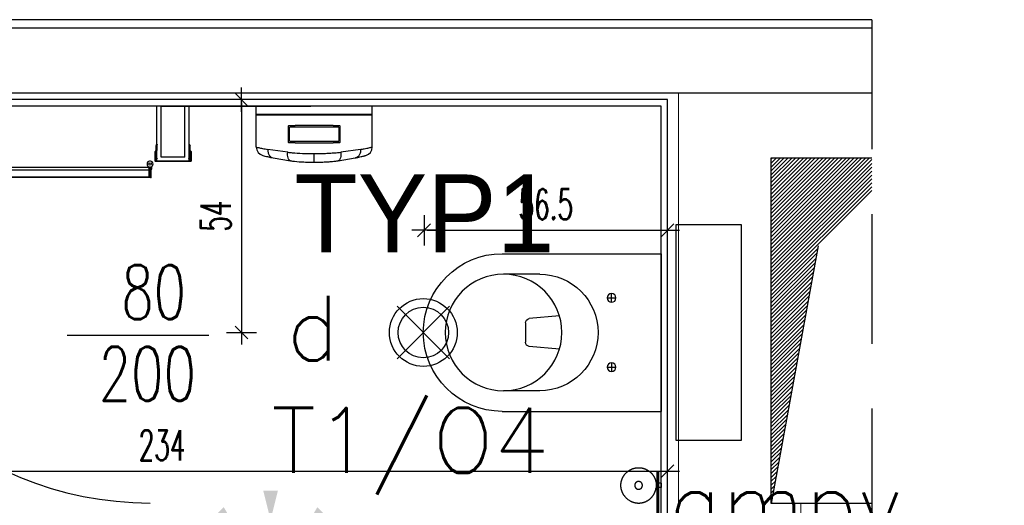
# Model space of a CAD drawing. Header units: centimetres. Extents: x -15121 to 30567, y -60641 to 0.
# Tile 224 of 256: x 10919 to 11147, y -25364 to -25251. Entities that reach past the tile are written whole.
import ezdxf
from ezdxf.enums import TextEntityAlignment as Align

# ---------------------------------------------------------------- set-up
doc = ezdxf.new("R2010")
doc.units = ezdxf.units.CM
doc.header["$LTSCALE"] = 60
doc.linetypes.add('( Dashed )', pattern=[0.75, 0.5, -0.25])
doc.linetypes.add('KRESKOWA', pattern=[0.4, 0.24, -0.16])
for name, color, linetype in [('A-----SZ', 8, 'Continuous'), ('AIKA gniazdka łazienka', 7, 'Continuous'), ('AIKA lampy i wyłaczniki2', 150, 'Continuous'), ('AIKA lampy sanitariaty', 3, 'Continuous'), ('AIKA podłoga wc cała', 2, 'Continuous'), ('AIKA sanitariaty', 7, 'Continuous'), ('AIKA TYNK', 5, 'Continuous'), ('AIKA widoki wymiarowanie', 7, 'Continuous'), ('AIKA widokowe', 7, 'Continuous'), ('AIKA ŚCIANA', 8, 'Continuous'), ('E_Gniazda wtyczkowe - Moc', 6, 'Continuous'), ('E_Gniazda wtyczkowe - Numer obwodu', 1, 'Continuous'), ('E_Gniazda wtyczkowe - Opis', 3, 'Continuous'), ('E_Gniazda wtyczkowe - Symbol', 3, 'Continuous'), ('E_Oświetlenie - czujki ruchu', 3, 'Continuous'), ('E_Oświetlenie - Numer obwodu', 1, 'Continuous'), ('E_Oświetlenie - Opis', 4, 'Continuous')]:
    doc.layers.add(name, color=color, linetype=linetype)
doc.layers.add('opisy', color=1, linetype='Continuous', lineweight=15)
doc.styles.add('RomanS', font='romans.shx')
doc.styles.add('SIMPLEX', font='simplex', dxfattribs={"width": 0.85})
doc.styles.add('TableTextStyle', font='txt')
doc.styles.add('wymiar', font='txt.shx', dxfattribs={"width": 0.6})
doc.dimstyles.new('Dwudziestka', dxfattribs={"dimtxt": 7, "dimasz": 0.7, "dimexe": 5, "dimexo": 0, "dimgap": 2.5, "dimtad": 1, "dimtoh": 1, "dimdec": 3, "dimrnd": 0.5, "dimdsep": 46, "dimtxsty": 'wymiar', "dimblk": 'znacznik', "dimcen": 0, "dimdle": 5, "dimse1": 1, "dimse2": 1, "dimclrd": 256, "dimclre": 256, "dimclrt": 256, "dimadec": 0, "dimazin": 0, "dimtfac": 0.4, "dimtdec": 3, "dimtix": 1, "dimtofl": 0, "dimtmove": 2, "dimatfit": 3, "dimldrblk": 'znacznik', "dimfxl": 1, "dimtolj": 1, "dimarcsym": 0})

# ---------------------------------------------------------------- blocks, each defined once
blk = doc.blocks.new('toaleta top')
at = {"layer": 'AIKA sanitariaty'}
for p, q in [((-18.25, 39.75), (-18.25, 3)), ((-13.5, 31.08), (-13.5, 39.45)), ((13.5, 31.08), (13.5, 39.45)), ((18.25, 39.75), (18.25, 3)), ((-2.22, 34.39), (2.22, 34.39)), ((-3.85, 26.52), (-3.22, 33.48)), ((3.85, 26.52), (3.22, 33.48)), ((-7, 14.44), (-9, 14.44)), ((-8, 15.44), (-8, 13.44)), ((7, 14.44), (9, 14.44)), ((8, 15.44), (8, 13.44)), ((-18.25, 3), (18.25, 3)), ((25, -0.5), (-25, -0.5)), ((-25, -0.5), (-25, -15.5)), ((25, -15.5), (25, -0.5)), ((-25, -15.5), (25, -15.5))]:
    blk.add_line(p, q, dxfattribs=at)
for centre, radius in [((0, 39.45), 13.5), ((-8, 14.44), 1), ((8, 14.44), 1)]:
    blk.add_circle(centre, radius, dxfattribs=at)
for centre, radius, start, end in [((0, 39.75), 18.25, 0, 180), ((-2.22, 33.39), 1, 90, 174.822), ((2.22, 33.39), 1, 5.178, 90), ((0, 31.08), 13.5, 180, 0)]:
    blk.add_arc(centre, radius, start, end, dxfattribs=at)
blk = doc.blocks.new('sl parawan')
at = {"color": 2}
for p, q in [((-23.52, 212.67), (-72.94, 212.67)), ((-58.1, 212.67), (-23.52, 212.67))]:
    blk.add_line(p, q, dxfattribs=at)
at = {"layer": 'AIKA widokowe'}
for p, q in [((-59.15, 200.02), (-59.15, 212.67)), ((-58.15, 200.89), (-58.15, 212.67)), ((-52.65, 200.89), (-52.65, 212.67)), ((-51.65, 200.02), (-51.65, 212.67)), ((-59.31, 203.48), (-59.23, 203.84)), ((-59.28, 203.38), (-59.3, 203.44)), ((-59.27, 202.45), (-59.27, 203.35)), ((-59.27, 202.45), (-59.27, 203.35)), ((-59.1, 203.82), (-59.18, 203.47)), ((-59.18, 203.47), (-59.16, 203.43)), ((-59.14, 203.35), (-59.14, 202.45)), ((-59.14, 203.35), (-59.14, 202.45)), ((-51.61, 203.47), (-51.69, 203.82)), ((-51.65, 202.45), (-51.65, 203.35)), ((-51.63, 203.43), (-51.61, 203.47)), ((-51.56, 203.84), (-51.48, 203.48)), ((-51.52, 203.35), (-51.52, 202.45)), ((-51.49, 203.44), (-51.51, 203.38)), ((-59.55, 199.96), (-59.55, 202.17)), ((-59.55, 199.96), (-59.55, 202.17)), ((-59.42, 202.17), (-59.42, 200.61)), ((-59.42, 202.17), (-59.42, 200.61)), ((-59.42, 200.61), (-59.05, 200.61)), ((-59.42, 200.61), (-59.05, 200.61)), ((-59.05, 200.54), (-59.42, 200.54)), ((-59.42, 200.54), (-59.42, 200.02)), ((-59.05, 200.54), (-59.42, 200.54)), ((-59.42, 200.54), (-59.42, 200.02)), ((-59.05, 200.61), (-59.05, 200.54)), ((-59.05, 200.61), (-59.05, 200.54)), ((-52.65, 200.89), (-58.15, 200.89)), ((-51.74, 200.54), (-51.74, 200.61)), ((-51.74, 200.61), (-51.37, 200.61)), ((-51.37, 200.54), (-51.74, 200.54)), ((-51.37, 200.61), (-51.37, 202.17)), ((-51.37, 200.02), (-51.37, 200.54)), ((-51.24, 202.17), (-51.24, 199.96)), ((-60.99, 198.45), (-139.06, 198.45)), ((-61.12, 198.72), (-61.12, 198.45)), ((-61.12, 198.45), (-60.92, 198.45)), ((-60.92, 198.62), (-60.92, 196.24)), ((-60.92, 198.45), (-60.92, 196.34)), ((-60.92, 196.41), (-60.92, 198.39)), ((-60.52, 196.34), (-60.52, 198.62)), ((-60.32, 198.12), (-60.32, 198.72)), ((-57.51, 199.89), (-59.48, 199.89)), ((-51.3, 199.89), (-59.48, 199.89)), ((-59.42, 200.02), (-57.58, 200.02)), ((-59.42, 200.02), (-51.37, 200.02)), ((-139.62, 197.97), (-60.52, 197.97)), ((-139.62, 197.97), (-60.52, 197.97)), ((-60.52, 196.17), (-139.62, 196.17)), ((-60.52, 196.17), (-139.62, 196.17)), ((-139.06, 196.34), (-60.99, 196.34)), ((-60.92, 196.34), (-60.52, 196.34)), ((-60.92, 196.24), (-60.52, 196.24)), ((-60.52, 196.24), (-60.52, 198.12)), ((-60.52, 198.12), (-60.32, 198.12)), ((-60.52, 197.97), (-60.52, 196.17))]:
    blk.add_line(p, q, dxfattribs=at)
blk.add_circle((-60.72, 199.29), 0.3, dxfattribs=at)
for centre, radius, start, end in [((-59.25, 203.46), 0.055, 167.6511, 205.0576), ((-59.33, 203.35), 0.055, 0, 25.0576), ((-59.16, 203.83), 0.0649, 347.6776, 167.6511), ((-59.33, 203.35), 0.185, 0, 25.0576), ((-51.63, 203.83), 0.0649, 12.3489, 192.3224), ((-51.46, 203.35), 0.185, 154.9424, 180), ((-51.46, 203.35), 0.055, 154.9424, 180), ((-51.53, 203.46), 0.055, 334.9424, 12.3489), ((-59.41, 202.17), 0.14, 90, 180), ((-59.41, 202.17), 0.14, 90, 180), ((-59.41, 202.17), 0.01, 90, 180), ((-59.41, 202.17), 0.01, 90, 180), ((-59.41, 202.45), 0.14, 270, 0), ((-59.41, 202.45), 0.27, 270, 360), ((-59.41, 202.45), 0.14, 270, 0), ((-59.41, 202.45), 0.27, 270, 0), ((-51.38, 202.45), 0.27, 180, 270), ((-51.38, 202.45), 0.14, 180, 270), ((-51.38, 202.17), 0.14, 0, 90), ((-51.38, 202.17), 0.01, 0, 90), ((-60.72, 199.29), 0.7, 304.8499, 253.3985), ((-60.72, 199.29), 0.7, 286.6015, 235.1501), ((-60.99, 198.39), 0.065, 0, 90), ((-59.48, 199.96), 0.065, 180, 270), ((-59.48, 199.96), 0.065, 180, 270), ((-51.3, 199.96), 0.065, 270, 0), ((-60.64, 199.87), 79.05, 182.2555, 269.9371), ((-60.99, 196.41), 0.065, 270, 0)]:
    blk.add_arc(centre, radius, start, end, dxfattribs=at)
blk.add_point((-60.52, 196.17), dxfattribs=at)
blk = doc.blocks.new('E_Przyłącze 1-fazowe')
at = {"layer": 'E_Gniazda wtyczkowe - Symbol', "linetype": 'Continuous'}
for p, q in [((7.06, 16.12), (25.56, 34.62)), ((11.54, 32.18), (23.11, 20.61))]:
    blk.add_line(p, q, dxfattribs=at)
blk.add_circle((0.38, 9.44), 9.45, dxfattribs=at)
at = {"layer": 'E_Gniazda wtyczkowe - Moc', "style": 'SIMPLEX'}
blk.add_attdef('moc', (20.39, 6.41), '', height=15, dxfattribs=at)
at = {"layer": 'E_Gniazda wtyczkowe - Numer obwodu', "style": 'SIMPLEX'}
blk.add_attdef('obwód', text='', height=15, dxfattribs=at).set_placement((3.92, 29.23), align=Align.RIGHT)
at = {"layer": 'E_Gniazda wtyczkowe - Opis', "style": 'SIMPLEX'}
blk.add_attdef('h. montażu', text='', height=15, dxfattribs=at).set_placement((2.21, 48.31), align=Align.CENTER)
blk = doc.blocks.new('opis lamp')
at = {"layer": 'E_Oświetlenie - Numer obwodu', "style": 'SIMPLEX'}
blk.add_attdef('OBWÓD', text='', height=15, dxfattribs=at).set_placement((-9.46, -1.18), align=Align.CENTER)
at = {"layer": 'E_Oświetlenie - Opis', "style": 'SIMPLEX'}
blk.add_attdef('OPIS1', (55.72, 42.77), '', height=15, dxfattribs=at)
blk = doc.blocks.new('Czujka ruchu 360')
at = {"layer": 'E_Oświetlenie - czujki ruchu'}
blk.add_circle((0, 0), 11.31, dxfattribs=at)
for points in [[(0, 13.68), (-2.25, 22.68), (2.25, 22.68), (-2.25, 22.68)], [(-9.67, 9.67), (-17.63, 14.45), (-14.45, 17.63), (-17.63, 14.45)], [(9.67, 9.67), (17.63, 14.45), (14.45, 17.63), (17.63, 14.45)], [(-13.68, 0), (-22.68, -2.25), (-22.68, 2.25), (-22.68, -2.25)], [(13.68, 0), (22.68, -2.25), (22.68, 2.25), (22.68, -2.25)], [(-9.67, -9.67), (-14.45, -17.63), (-17.63, -14.45), (-14.45, -17.63)], [(9.67, -9.67), (14.45, -17.63), (17.63, -14.45), (14.45, -17.63)], [(0, -13.68), (-2.25, -22.68), (2.25, -22.68), (-2.25, -22.68)]]:
    blk.add_solid(points, dxfattribs=at)
at = {"layer": 'E_Oświetlenie - Numer obwodu', "style": 'SIMPLEX'}
blk.add_attdef('OBWÓD', text='', height=15, dxfattribs=at).set_placement((0, -42.53), align=Align.CENTER)
at = {"layer": 'E_Oświetlenie - Opis', "style": 'SIMPLEX'}
for tag, p in [('SYMBOL', (-34.22, 26.89)), ('OPIS1', (26.83, -1.12))]:
    blk.add_attdef(tag, p, '', height=15, dxfattribs=at)
blk = doc.blocks.new('sl szczotka rzut')
at = {"layer": 'AIKA sanitariaty', "transparency": 33554610}
for p, q in [((22238.01, -28535.25), (22238.01, -28534.12)), ((22239.01, -28535.25), (22238.01, -28535.25)), ((22239.01, -28535.25), (22239.01, -28534.12))]:
    blk.add_line(p, q, dxfattribs=at)
for points in [[(22235.26, -28527.56), (22235.39, -28527.42), (22235.5, -28527.29), (22235.6, -28527.19), (22235.69, -28527.1), (22235.78, -28527.02), (22235.85, -28526.95), (22235.92, -28526.89), (22235.99, -28526.84), (22236.06, -28526.79), (22236.12, -28526.74), (22236.18, -28526.7), (22236.24, -28526.66), (22236.3, -28526.62), (22236.35, -28526.58), (22236.41, -28526.55), (22236.47, -28526.51), (22236.53, -28526.48), (22236.59, -28526.45), (22236.65, -28526.42), (22236.71, -28526.39), (22236.77, -28526.36), (22236.83, -28526.33), (22236.89, -28526.3), (22236.95, -28526.28), (22237.01, -28526.25), (22237.07, -28526.23), (22237.14, -28526.2), (22237.2, -28526.18), (22237.26, -28526.16), (22237.33, -28526.14), (22237.39, -28526.12), (22237.46, -28526.1), (22237.52, -28526.09), (22237.59, -28526.07), (22237.65, -28526.06), (22237.72, -28526.04), (22237.78, -28526.03), (22237.85, -28526.02), (22237.91, -28526.01), (22237.98, -28526), (22238.05, -28525.99), (22238.11, -28525.98), (22238.18, -28525.98), (22238.25, -28525.97), (22238.31, -28525.97), (22238.38, -28525.97), (22238.45, -28525.97), (22238.51, -28525.97), (22238.58, -28525.97), (22238.65, -28525.97), (22238.71, -28525.97), (22238.78, -28525.97), (22238.85, -28525.98), (22238.91, -28525.98), (22238.98, -28525.99), (22239.05, -28526), (22239.11, -28526.01), (22239.18, -28526.02), (22239.25, -28526.03), (22239.31, -28526.04), (22239.38, -28526.06), (22239.44, -28526.07), (22239.51, -28526.09), (22239.57, -28526.1), (22239.64, -28526.12), (22239.7, -28526.14), (22239.76, -28526.16), (22239.83, -28526.18), (22239.89, -28526.2), (22239.95, -28526.23), (22240.02, -28526.25), (22240.08, -28526.28), (22240.14, -28526.3), (22240.2, -28526.33), (22240.26, -28526.36), (22240.32, -28526.39), (22240.38, -28526.42), (22240.44, -28526.45), (22240.5, -28526.48), (22240.56, -28526.51), (22240.62, -28526.55), (22240.67, -28526.58), (22240.73, -28526.62), (22240.79, -28526.65), (22240.84, -28526.69), (22240.9, -28526.73), (22240.95, -28526.77), (22241, -28526.81), (22241.06, -28526.85), (22241.11, -28526.89), (22241.16, -28526.94), (22241.21, -28526.98), (22241.26, -28527.02), (22241.31, -28527.07), (22241.36, -28527.12), (22241.41, -28527.16), (22241.45, -28527.21), (22241.5, -28527.26), (22241.54, -28527.31), (22241.59, -28527.36), (22241.63, -28527.41), (22241.67, -28527.46), (22241.72, -28527.51), (22241.76, -28527.56), (22241.8, -28527.62), (22241.84, -28527.67), (22241.88, -28527.73), (22241.91, -28527.78), (22241.95, -28527.84), (22241.99, -28527.89), (22242.02, -28527.95), (22242.05, -28528.01), (22242.09, -28528.07), (22242.12, -28528.13), (22242.15, -28528.19), (22242.18, -28528.25), (22242.21, -28528.31), (22242.24, -28528.37), (22242.27, -28528.43), (22242.29, -28528.49), (22242.32, -28528.55), (22242.34, -28528.61), (22242.36, -28528.68), (22242.39, -28528.74), (22242.41, -28528.8), (22242.43, -28528.87), (22242.45, -28528.93), (22242.46, -28529), (22242.48, -28529.06), (22242.5, -28529.13), (22242.51, -28529.19), (22242.52, -28529.26), (22242.54, -28529.32), (22242.55, -28529.39), (22242.56, -28529.45), (22242.57, -28529.52), (22242.58, -28529.59), (22242.58, -28529.65), (22242.59, -28529.72), (22242.59, -28529.79), (22242.6, -28529.85), (22242.6, -28529.92), (22242.6, -28529.99), (22242.6, -28530.05), (22242.6, -28530.12), (22242.6, -28530.19), (22242.6, -28530.25), (22242.59, -28530.32), (22242.59, -28530.39), (22242.58, -28530.45), (22242.58, -28530.52), (22242.57, -28530.59), (22242.56, -28530.65), (22242.55, -28530.72), (22242.54, -28530.79), (22242.52, -28530.85), (22242.51, -28530.92), (22242.5, -28530.98), (22242.48, -28531.05), (22242.46, -28531.11), (22242.45, -28531.18), (22242.43, -28531.24), (22242.41, -28531.3), (22242.39, -28531.37), (22242.36, -28531.43), (22242.34, -28531.49), (22242.32, -28531.56), (22242.29, -28531.62), (22242.27, -28531.68), (22242.24, -28531.74), (22242.21, -28531.8), (22242.18, -28531.86), (22242.15, -28531.92), (22242.12, -28531.98), (22242.09, -28532.04), (22242.05, -28532.1), (22242.02, -28532.16), (22241.99, -28532.21), (22241.95, -28532.27), (22241.91, -28532.33), (22241.88, -28532.38), (22241.84, -28532.44), (22241.8, -28532.49), (22241.76, -28532.54), (22241.72, -28532.6), (22241.67, -28532.65), (22241.63, -28532.7), (22241.59, -28532.75), (22241.54, -28532.8), (22241.5, -28532.85), (22241.45, -28532.9), (22241.41, -28532.94), (22241.36, -28532.99), (22241.31, -28533.04), (22241.26, -28533.08), (22241.21, -28533.13), (22241.16, -28533.17), (22241.11, -28533.21), (22241.06, -28533.26), (22241, -28533.3), (22240.95, -28533.34), (22240.9, -28533.38), (22240.84, -28533.42), (22240.79, -28533.45), (22240.73, -28533.49), (22240.67, -28533.53), (22240.62, -28533.56), (22240.56, -28533.59), (22240.5, -28533.63), (22240.44, -28533.66), (22240.38, -28533.69), (22240.32, -28533.72), (22240.26, -28533.75), (22240.2, -28533.78), (22240.14, -28533.8), (22240.08, -28533.83), (22240.02, -28533.86), (22239.95, -28533.88), (22239.89, -28533.9), (22239.83, -28533.93), (22239.76, -28533.95), (22239.7, -28533.97), (22239.64, -28533.99), (22239.57, -28534), (22239.51, -28534.02), (22239.44, -28534.04), (22239.38, -28534.05), (22239.32, -28534.06), (22239.27, -28534.07), (22239.22, -28534.09), (22239.17, -28534.09), (22239.13, -28534.1), (22239.1, -28534.11), (22239.07, -28534.11), (22239.05, -28534.11), (22239.03, -28534.12), (22239.01, -28534.12), (22238.99, -28534.12), (22238.97, -28534.12), (22238.94, -28534.12), (22238.9, -28534.13), (22238.86, -28534.13), (22238.81, -28534.13), (22238.75, -28534.13), (22238.69, -28534.14), (22238.62, -28534.14), (22238.55, -28534.14), (22238.47, -28534.14), (22238.39, -28534.14), (22238.31, -28534.13), (22238.23, -28534.13), (22238.16, -28534.13), (22238.1, -28534.12), (22238.04, -28534.12), (22238, -28534.12), (22237.98, -28534.12)], [(22235.26, -28527.56), (22235.16, -28527.72), (22235.07, -28527.86), (22234.99, -28527.98), (22234.93, -28528.09), (22234.88, -28528.19), (22234.83, -28528.29), (22234.79, -28528.37), (22234.76, -28528.45), (22234.73, -28528.52), (22234.7, -28528.6), (22234.67, -28528.67), (22234.65, -28528.73), (22234.62, -28528.8), (22234.6, -28528.87), (22234.58, -28528.93), (22234.56, -28529), (22234.55, -28529.06), (22234.53, -28529.13), (22234.52, -28529.19), (22234.5, -28529.26), (22234.49, -28529.32), (22234.48, -28529.39), (22234.47, -28529.45), (22234.46, -28529.52), (22234.45, -28529.59), (22234.45, -28529.65), (22234.44, -28529.72), (22234.43, -28529.79), (22234.43, -28529.85), (22234.43, -28529.92), (22234.43, -28529.99), (22234.43, -28530.05), (22234.43, -28530.12), (22234.43, -28530.19), (22234.43, -28530.25), (22234.43, -28530.32), (22234.44, -28530.39), (22234.45, -28530.45), (22234.45, -28530.52), (22234.46, -28530.59), (22234.47, -28530.65), (22234.48, -28530.72), (22234.49, -28530.79), (22234.5, -28530.85), (22234.52, -28530.92), (22234.53, -28530.98), (22234.55, -28531.05), (22234.56, -28531.11), (22234.58, -28531.18), (22234.6, -28531.24), (22234.62, -28531.3), (22234.64, -28531.37), (22234.66, -28531.43), (22234.69, -28531.49), (22234.71, -28531.56), (22234.74, -28531.62), (22234.76, -28531.68), (22234.79, -28531.74), (22234.82, -28531.8), (22234.85, -28531.86), (22234.88, -28531.92), (22234.91, -28531.98), (22234.94, -28532.04), (22234.97, -28532.1), (22235.01, -28532.16), (22235.04, -28532.21), (22235.08, -28532.27), (22235.11, -28532.33), (22235.15, -28532.38), (22235.19, -28532.44), (22235.23, -28532.49), (22235.27, -28532.54), (22235.31, -28532.6), (22235.35, -28532.65), (22235.4, -28532.7), (22235.44, -28532.75), (22235.48, -28532.8), (22235.53, -28532.85), (22235.58, -28532.9), (22235.62, -28532.94), (22235.67, -28532.99), (22235.72, -28533.04), (22235.77, -28533.08), (22235.82, -28533.13), (22235.87, -28533.17), (22235.92, -28533.21), (22235.97, -28533.26), (22236.03, -28533.3), (22236.08, -28533.34), (22236.13, -28533.38), (22236.19, -28533.42), (22236.24, -28533.45), (22236.3, -28533.49), (22236.36, -28533.53), (22236.41, -28533.56), (22236.47, -28533.59), (22236.53, -28533.63), (22236.59, -28533.66), (22236.65, -28533.69), (22236.71, -28533.72), (22236.78, -28533.75), (22236.84, -28533.78), (22236.92, -28533.81), (22236.99, -28533.85), (22237.07, -28533.88), (22237.16, -28533.91), (22237.26, -28533.94), (22237.37, -28533.97), (22237.49, -28534.01), (22237.63, -28534.04), (22237.79, -28534.08), (22237.98, -28534.12)]]:
    blk.add_lwpolyline(points, dxfattribs=at)
blk.add_lwpolyline([(22239.38, -28530.29), (22239.39, -28530.27), (22239.39, -28530.26), (22239.39, -28530.24), (22239.39, -28530.23), (22239.4, -28530.21), (22239.4, -28530.2), (22239.4, -28530.19), (22239.4, -28530.17), (22239.41, -28530.16), (22239.41, -28530.14), (22239.41, -28530.13), (22239.41, -28530.11), (22239.41, -28530.1), (22239.41, -28530.08), (22239.41, -28530.07), (22239.41, -28530.05), (22239.41, -28530.04), (22239.41, -28530.02), (22239.41, -28530.01), (22239.41, -28530), (22239.41, -28529.98), (22239.41, -28529.97), (22239.41, -28529.95), (22239.4, -28529.94), (22239.4, -28529.92), (22239.4, -28529.91), (22239.4, -28529.89), (22239.39, -28529.88), (22239.39, -28529.86), (22239.39, -28529.85), (22239.39, -28529.84), (22239.38, -28529.82), (22239.38, -28529.81), (22239.37, -28529.79), (22239.37, -28529.78), (22239.36, -28529.77), (22239.36, -28529.75), (22239.35, -28529.74), (22239.35, -28529.72), (22239.34, -28529.71), (22239.34, -28529.7), (22239.33, -28529.68), (22239.33, -28529.67), (22239.32, -28529.66), (22239.31, -28529.64), (22239.31, -28529.63), (22239.3, -28529.62), (22239.29, -28529.6), (22239.28, -28529.59), (22239.28, -28529.58), (22239.27, -28529.57), (22239.26, -28529.55), (22239.25, -28529.54), (22239.24, -28529.53), (22239.24, -28529.52), (22239.23, -28529.51), (22239.22, -28529.5), (22239.21, -28529.48), (22239.2, -28529.47), (22239.19, -28529.46), (22239.18, -28529.45), (22239.17, -28529.44), (22239.16, -28529.43), (22239.15, -28529.42), (22239.14, -28529.41), (22239.13, -28529.4), (22239.12, -28529.39), (22239.11, -28529.38), (22239.1, -28529.37), (22239.08, -28529.36), (22239.07, -28529.35), (22239.06, -28529.34), (22239.05, -28529.33), (22239.04, -28529.32), (22239.03, -28529.32), (22239.01, -28529.31), (22239, -28529.3), (22238.99, -28529.29), (22238.98, -28529.28), (22238.96, -28529.28), (22238.95, -28529.27), (22238.94, -28529.26), (22238.92, -28529.25), (22238.91, -28529.25), (22238.9, -28529.24), (22238.88, -28529.24), (22238.87, -28529.23), (22238.86, -28529.22), (22238.84, -28529.22), (22238.83, -28529.21), (22238.82, -28529.21), (22238.8, -28529.2), (22238.79, -28529.2), (22238.77, -28529.19), (22238.76, -28529.19), (22238.75, -28529.19), (22238.73, -28529.18), (22238.72, -28529.18), (22238.7, -28529.18), (22238.69, -28529.17), (22238.67, -28529.17), (22238.66, -28529.17), (22238.65, -28529.17), (22238.63, -28529.16), (22238.62, -28529.16), (22238.6, -28529.16), (22238.59, -28529.16), (22238.57, -28529.16), (22238.56, -28529.16), (22238.54, -28529.16), (22238.53, -28529.16), (22238.51, -28529.16), (22238.5, -28529.16), (22238.48, -28529.16), (22238.47, -28529.16), (22238.46, -28529.16), (22238.44, -28529.16), (22238.43, -28529.16), (22238.41, -28529.16), (22238.4, -28529.16), (22238.38, -28529.17), (22238.37, -28529.17), (22238.35, -28529.17), (22238.34, -28529.17), (22238.32, -28529.18), (22238.31, -28529.18), (22238.3, -28529.18), (22238.28, -28529.19), (22238.27, -28529.19), (22238.25, -28529.19), (22238.24, -28529.2), (22238.23, -28529.2), (22238.21, -28529.21), (22238.2, -28529.21), (22238.18, -28529.22), (22238.17, -28529.22), (22238.16, -28529.23), (22238.14, -28529.24), (22238.13, -28529.24), (22238.12, -28529.25), (22238.1, -28529.25), (22238.09, -28529.26), (22238.08, -28529.27), (22238.07, -28529.28), (22238.05, -28529.28), (22238.04, -28529.29), (22238.03, -28529.3), (22238.02, -28529.31), (22238, -28529.32), (22237.99, -28529.32), (22237.98, -28529.33), (22237.97, -28529.34), (22237.96, -28529.35), (22237.94, -28529.36), (22237.93, -28529.37), (22237.92, -28529.38), (22237.91, -28529.39), (22237.9, -28529.4), (22237.89, -28529.41), (22237.88, -28529.42), (22237.87, -28529.43), (22237.86, -28529.44), (22237.85, -28529.45), (22237.84, -28529.46), (22237.83, -28529.47), (22237.82, -28529.48), (22237.81, -28529.5), (22237.8, -28529.51), (22237.79, -28529.52), (22237.78, -28529.53), (22237.78, -28529.54), (22237.77, -28529.55), (22237.76, -28529.57), (22237.75, -28529.58), (22237.74, -28529.59), (22237.74, -28529.6), (22237.73, -28529.62), (22237.72, -28529.63), (22237.72, -28529.64), (22237.71, -28529.66), (22237.7, -28529.67), (22237.7, -28529.68), (22237.69, -28529.7), (22237.68, -28529.71), (22237.68, -28529.72), (22237.67, -28529.74), (22237.67, -28529.75), (22237.66, -28529.77), (22237.66, -28529.78), (22237.65, -28529.79), (22237.65, -28529.81), (22237.65, -28529.82), (22237.64, -28529.84), (22237.64, -28529.85), (22237.64, -28529.86), (22237.63, -28529.88), (22237.63, -28529.89), (22237.63, -28529.91), (22237.63, -28529.92), (22237.62, -28529.94), (22237.62, -28529.95), (22237.62, -28529.97), (22237.62, -28529.98), (22237.62, -28530), (22237.62, -28530.01), (22237.62, -28530.02), (22237.62, -28530.04), (22237.62, -28530.05), (22237.62, -28530.07), (22237.62, -28530.08), (22237.62, -28530.1), (22237.62, -28530.11), (22237.62, -28530.13), (22237.62, -28530.14), (22237.62, -28530.16), (22237.62, -28530.17), (22237.63, -28530.19), (22237.63, -28530.2), (22237.63, -28530.21), (22237.63, -28530.23), (22237.64, -28530.24), (22237.64, -28530.26), (22237.64, -28530.27), (22237.65, -28530.29), (22237.65, -28530.3), (22237.65, -28530.31), (22237.66, -28530.33), (22237.66, -28530.34), (22237.67, -28530.36), (22237.67, -28530.37), (22237.68, -28530.38), (22237.68, -28530.4), (22237.69, -28530.41), (22237.7, -28530.42), (22237.7, -28530.44), (22237.71, -28530.45), (22237.72, -28530.46), (22237.72, -28530.48), (22237.73, -28530.49), (22237.74, -28530.5), (22237.74, -28530.52), (22237.75, -28530.53), (22237.76, -28530.54), (22237.77, -28530.55), (22237.78, -28530.56), (22237.78, -28530.58), (22237.79, -28530.59), (22237.8, -28530.6), (22237.81, -28530.61), (22237.82, -28530.62), (22237.83, -28530.63), (22237.84, -28530.65), (22237.85, -28530.66), (22237.86, -28530.67), (22237.87, -28530.68), (22237.88, -28530.69), (22237.89, -28530.7), (22237.9, -28530.71), (22237.91, -28530.72), (22237.92, -28530.73), (22237.93, -28530.74), (22237.94, -28530.75), (22237.96, -28530.76), (22237.97, -28530.77), (22237.98, -28530.78), (22237.99, -28530.78), (22238, -28530.79), (22238.02, -28530.8), (22238.03, -28530.81), (22238.04, -28530.82), (22238.05, -28530.82), (22238.07, -28530.83), (22238.08, -28530.84), (22238.09, -28530.85), (22238.1, -28530.85), (22238.12, -28530.86), (22238.13, -28530.87), (22238.14, -28530.87), (22238.16, -28530.88), (22238.17, -28530.88), (22238.18, -28530.89), (22238.2, -28530.89), (22238.21, -28530.9), (22238.23, -28530.9), (22238.24, -28530.91), (22238.25, -28530.91), (22238.27, -28530.92), (22238.28, -28530.92), (22238.3, -28530.92), (22238.31, -28530.93), (22238.32, -28530.93), (22238.34, -28530.93), (22238.35, -28530.94), (22238.37, -28530.94), (22238.38, -28530.94), (22238.4, -28530.94), (22238.41, -28530.95), (22238.43, -28530.95), (22238.44, -28530.95), (22238.46, -28530.95), (22238.47, -28530.95), (22238.48, -28530.95), (22238.5, -28530.95), (22238.51, -28530.95), (22238.53, -28530.95), (22238.54, -28530.95), (22238.56, -28530.95), (22238.57, -28530.95), (22238.59, -28530.95), (22238.6, -28530.95), (22238.62, -28530.95), (22238.63, -28530.94), (22238.65, -28530.94), (22238.66, -28530.94), (22238.67, -28530.94), (22238.69, -28530.93), (22238.7, -28530.93), (22238.72, -28530.93), (22238.73, -28530.92), (22238.75, -28530.92), (22238.76, -28530.92), (22238.77, -28530.91), (22238.79, -28530.91), (22238.8, -28530.9), (22238.82, -28530.9), (22238.83, -28530.89), (22238.84, -28530.89), (22238.86, -28530.88), (22238.87, -28530.88), (22238.88, -28530.87), (22238.9, -28530.87), (22238.91, -28530.86), (22238.92, -28530.85), (22238.94, -28530.85), (22238.95, -28530.84), (22238.96, -28530.83), (22238.98, -28530.82), (22238.99, -28530.82), (22239, -28530.81), (22239.01, -28530.8), (22239.03, -28530.79), (22239.04, -28530.78), (22239.05, -28530.78), (22239.06, -28530.77), (22239.07, -28530.76), (22239.08, -28530.75), (22239.1, -28530.74), (22239.11, -28530.73), (22239.12, -28530.72), (22239.13, -28530.71), (22239.14, -28530.7), (22239.15, -28530.69), (22239.16, -28530.68), (22239.17, -28530.67), (22239.18, -28530.66), (22239.19, -28530.65), (22239.2, -28530.63), (22239.21, -28530.62), (22239.22, -28530.61), (22239.23, -28530.6), (22239.24, -28530.59), (22239.24, -28530.58), (22239.25, -28530.56), (22239.26, -28530.55), (22239.27, -28530.54), (22239.28, -28530.53), (22239.28, -28530.52), (22239.29, -28530.5), (22239.3, -28530.49), (22239.31, -28530.48), (22239.31, -28530.46), (22239.32, -28530.45), (22239.33, -28530.44), (22239.33, -28530.42), (22239.34, -28530.41), (22239.34, -28530.4), (22239.35, -28530.38), (22239.35, -28530.37), (22239.36, -28530.36), (22239.36, -28530.34), (22239.37, -28530.33), (22239.37, -28530.31), (22239.38, -28530.3)], close=True, dxfattribs=at)
blk = doc.blocks.new('sl dozownik papieru rzut')
at = {"layer": 'AIKA sanitariaty'}
for p, q in [((13.4, 0), (-13.4, 0)), ((-13.4, -1.95), (-13.4, 0)), ((13.4, -1.95), (13.4, 0)), ((13.4, -1.95), (-13.4, -1.95)), ((-13.4, -2.05), (13.4, -2.05)), ((-13.4, -9.49), (-13.4, -2.05)), ((-13.35, -2), (13.35, -2)), ((13.4, -9.49), (13.4, -2.05)), ((-5.85, -4.5), (-4.39, -4.5)), ((4.39, -4.5), (-4.39, -4.5)), ((4.39, -4.5), (5.85, -4.5)), ((-6, -4.65), (-6, -8.35)), ((-5.7, -8.05), (-5.7, -4.95)), ((-5.55, -4.8), (5.58, -4.8)), ((5.7, -4.95), (5.7, -8.05)), ((6, -8.35), (6, -4.65)), ((-4.39, -8.5), (-5.85, -8.5)), ((5.55, -8.2), (-5.55, -8.2)), ((-4.39, -8.5), (4.39, -8.5)), ((5.85, -8.5), (4.39, -8.5)), ((-6.13, -10.69), (-10.73, -10.04)), ((0, -13), (0, -11)), ((10.73, -10.04), (6.13, -10.69)), ((-9.5, -12.01), (-5.51, -12.67)), ((5.51, -12.67), (9.5, -12.01))]:
    blk.add_line(p, q, dxfattribs=at)
for centre, radius, start, end in [((-13.35, -1.95), 0.05, 180, 270), ((-13.35, -2.05), 0.05, 90, 180), ((13.35, -1.95), 0.05, 270, 0), ((13.35, -2.05), 0.05, 0, 90), ((-5.85, -4.65), 0.15, 90, 180), ((5.85, -4.65), 0.15, 0, 90), ((-5.55, -4.95), 0.15, 90, 180), ((5.55, -4.95), 0.15, 0, 90), ((-5.85, -8.35), 0.15, 180, 270), ((-5.55, -8.05), 0.15, 180, 270), ((5.55, -8.05), 0.15, 270, 0), ((5.85, -8.35), 0.15, 270, 0), ((-11.4, -9.49), 2, 180, 254.9453), ((11.4, -9.49), 2, 285.0547, 0)]:
    blk.add_arc(centre, radius, start, end, dxfattribs=at)
for points, knots in [([(-13.4, -9.49), (-13.4, -9.49), (-13.32, -9.51), (-12.98, -9.59), (-12.73, -9.64), (-12.12, -9.77), (-11.78, -9.84), (-11.18, -9.96), (-10.96, -10), (-10.73, -10.04)], [719.365815, 719.365815, 719.365815, 719.365815, 741.542046, 741.542046, 763.718271, 763.718271, 782.93566, 782.93566, 792.832229, 792.832229, 792.832229, 792.832229]), ([(-10.73, -10.04), (-10.73, -10.04), (-10.73, -10.04), (-10.73, -10.05), (-10.73, -10.05), (-10.73, -10.07), (-10.73, -10.07), (-10.73, -10.09), (-10.73, -10.11), (-10.74, -10.14), (-10.74, -10.17), (-10.74, -10.25), (-10.73, -10.3), (-10.73, -10.45), (-10.71, -10.55), (-10.66, -10.85), (-10.59, -11.03), (-10.4, -11.41), (-10.26, -11.59), (-9.92, -11.86), (-9.73, -11.96), (-9.53, -12)], [-0.008999, -0.008999, -0.008999, -0.008999, 0, 0, 0.195131, 0.195131, 0.390205, 0.390205, 0.780355, 0.780355, 1.560665, 1.560665, 3.121408, 3.121408, 6.243965, 6.243965, 12.498055, 12.498055, 20.307105, 20.307105, 28.11533, 28.11533, 28.11533, 28.11533]), ([(-5.51, -12.67), (-5.63, -12.65), (-5.73, -12.58), (-5.92, -12.35), (-6, -12.19), (-6.11, -11.81), (-6.14, -11.61), (-6.17, -11.16), (-6.16, -10.93), (-6.13, -10.69), (-6.13, -10.69), (-6.13, -10.69)], [0, 0, 0, 0, 7.811334, 7.811334, 15.623566, 15.623566, 22.812435, 22.812435, 29.999926, 29.999926, 30.008028, 30.008028, 30.008028, 30.008028]), ([(-6.13, -10.69), (-5.79, -10.72), (-5.45, -10.76), (-4.32, -10.85), (-3.52, -10.9), (-2.07, -10.97), (-1.42, -10.99), (-0.51, -11), (-0.26, -11), (0, -11)], [665.068332, 665.068332, 665.068332, 665.068332, 674.873359, 674.873359, 696.15174, 696.15174, 712.840829, 712.840829, 719.36757, 719.36757, 719.36757, 719.36757]), ([(0, -11), (0.44, -11), (0.87, -11), (1.74, -10.98), (2.17, -10.96), (3.02, -10.93), (3.45, -10.9), (4.28, -10.85), (4.69, -10.82), (5.45, -10.76), (5.79, -10.72), (6.13, -10.69)], [719.36757, 719.36757, 719.36757, 719.36757, 730.491124, 730.491124, 741.614678, 741.614678, 752.738229, 752.738229, 763.861781, 763.861781, 773.666807, 773.666807, 773.666807, 773.666807]), ([(6.13, -10.69), (6.13, -10.69), (6.13, -10.69), (6.13, -10.7), (6.13, -10.7), (6.14, -10.72), (6.14, -10.73), (6.14, -10.75), (6.14, -10.76), (6.14, -10.81), (6.15, -10.84), (6.15, -10.93), (6.16, -10.98), (6.16, -11.16), (6.16, -11.27), (6.14, -11.61), (6.11, -11.81), (6, -12.19), (5.92, -12.35), (5.73, -12.58), (5.63, -12.65), (5.51, -12.67)], [-0.008087, -0.008087, -0.008087, -0.008087, 0, 0, 0.223897, 0.223897, 0.447699, 0.447699, 0.895311, 0.895311, 1.790581, 1.790581, 3.581414, 3.581414, 7.165142, 7.165142, 14.347918, 14.347918, 22.153528, 22.153528, 29.958241, 29.958241, 29.958241, 29.958241]), ([(10.73, -10.04), (10.73, -10.04), (10.73, -10.04), (10.74, -10.25), (10.73, -10.45), (10.66, -10.85), (10.59, -11.03), (10.4, -11.41), (10.26, -11.59), (9.92, -11.86), (9.73, -11.96), (9.53, -12)], [-0.008936, -0.008936, -0.008936, -0.008936, 0, 0, 6.258249, 6.258249, 12.51788, 12.51788, 20.330205, 20.330205, 28.1424, 28.1424, 28.1424, 28.1424]), ([(10.73, -10.04), (11.04, -9.98), (11.33, -9.93), (12.01, -9.8), (12.37, -9.72), (12.8, -9.63), (12.92, -9.6), (13.13, -9.55), (13.21, -9.54), (13.36, -9.5), (13.4, -9.49), (13.4, -9.49)], [645.89816, 645.89816, 645.89816, 645.89816, 659.198751, 659.198751, 681.041661, 681.041661, 692.345192, 692.345192, 703.648717, 703.648717, 719.365815, 719.365815, 719.365815, 719.365815]), ([(-11.92, -11.42), (-11.92, -11.42), (-11.84, -11.45), (-11.55, -11.52), (-11.32, -11.58), (-10.78, -11.72), (-10.47, -11.79), (-9.94, -11.91), (-9.74, -11.96), (-9.53, -12)], [719.365815, 719.365815, 719.365815, 719.365815, 741.542046, 741.542046, 763.718271, 763.718271, 782.93566, 782.93566, 793.101387, 793.101387, 793.101387, 793.101387]), ([(-9.53, -12), (-9.53, -12), (-9.52, -12), (-9.52, -12), (-9.51, -12), (-9.51, -12), (-9.5, -12.01), (-9.5, -12.01), (-9.5, -12.01), (-9.5, -12.01)], [125.169211, 125.169211, 125.169211, 125.169211, 125.262842, 125.262842, 125.558179, 125.558179, 125.889339, 125.889339, 126.290447, 126.290447, 126.290447, 126.290447]), ([(-5.51, -12.67), (-5.51, -12.67), (-5.51, -12.67), (-5.5, -12.67), (-5.5, -12.67), (-5.5, -12.67)], [25.154736, 25.154736, 25.154736, 25.154736, 25.2068571, 25.2068571, 25.5412471, 25.5412471, 25.5412471, 25.5412471]), ([(-5.5, -12.67), (-5.18, -12.71), (-4.86, -12.74), (-3.85, -12.84), (-3.14, -12.9), (-1.84, -12.97), (-1.26, -12.99), (-0.45, -13), (-0.23, -13), (0, -13)], [664.576978, 664.576978, 664.576978, 664.576978, 674.873359, 674.873359, 696.15174, 696.15174, 712.840829, 712.840829, 719.36757, 719.36757, 719.36757, 719.36757]), ([(0, -13), (0.39, -13), (0.78, -13), (1.55, -12.98), (1.93, -12.96), (2.69, -12.92), (3.07, -12.9), (3.81, -12.84), (4.17, -12.81), (4.86, -12.74), (5.18, -12.71), (5.5, -12.67)], [719.36757, 719.36757, 719.36757, 719.36757, 730.491124, 730.491124, 741.614678, 741.614678, 752.738229, 752.738229, 763.861781, 763.861781, 774.158161, 774.158161, 774.158161, 774.158161]), ([(5.5, -12.67), (5.5, -12.67), (5.5, -12.67), (5.51, -12.67), (5.51, -12.67), (5.51, -12.67)], [0, 0, 0, 0, 0.3582778, 0.3582778, 0.4217256, 0.4217256, 0.4217256, 0.4217256]), ([(9.5, -12.01), (9.5, -12.01), (9.5, -12.01), (9.51, -12), (9.51, -12), (9.52, -12), (9.52, -12), (9.53, -12)], [0, 0, 0, 0, 0.4713843, 0.4713843, 0.7522977, 0.7522977, 0.8768388, 0.8768388, 0.8768388, 0.8768388]), ([(9.53, -12), (9.81, -11.94), (10.07, -11.88), (10.69, -11.74), (11, -11.66), (11.38, -11.57), (11.49, -11.54), (11.68, -11.49), (11.75, -11.47), (11.88, -11.44), (11.92, -11.42), (11.92, -11.42)], [645.629, 645.629, 645.629, 645.629, 659.198751, 659.198751, 681.041661, 681.041661, 692.345192, 692.345192, 703.648717, 703.648717, 719.365815, 719.365815, 719.365815, 719.365815])]:
    blk.add_open_spline(points, degree=3, knots=knots, dxfattribs=at)
blk = doc.blocks.new('znacznik')
at = {"color": 0}
for points in [[(0, -5), (0, 5)], [(-4, 0), (4, 0)]]:
    blk.add_lwpolyline(points, dxfattribs=at)
at = {"color": 1}
blk.add_lwpolyline([(-2.12, -2.12), (2.12, 2.12)], dxfattribs=at)
blk = doc.blocks.new('*D6590')
at = {"layer": 'AIKA widoki wymiarowanie', "lineweight": -2, "transparency": 16777216}
blk.add_line((10836, -25355.89), (11068.47, -25355.89), dxfattribs=at)
at = {"layer": 'Defpoints', "color": 0, "transparency": 16777216}
for p in [(11069.17, -25355.89), (11069.17, -25355.89), (10835.3, -25371.79)]:
    blk.add_point(p, dxfattribs=at)
at = {"layer": 'AIKA widoki wymiarowanie', "lineweight": -2, "transparency": 16777216, "xscale": 0.7, "yscale": 0.7, "zscale": 0.7, "rotation": 180}
blk.add_blockref('znacznik', (10835.3, -25355.89), dxfattribs=at)
at = {"layer": 'AIKA widoki wymiarowanie', "lineweight": -2, "transparency": 16777216, "xscale": 0.7, "yscale": 0.7, "zscale": 0.7}
blk.add_blockref('znacznik', (11069.17, -25355.89), dxfattribs=at)
at = {"layer": 'AIKA widoki wymiarowanie', "transparency": 16777216, "insert": (10952.23, -25349.89), "char_height": 7, "attachment_point": 5, "style": 'wymiar'}
blk.add_mtext('\\A1;234', dxfattribs=at)
blk = doc.blocks.new('*D6591')
at = {"layer": 'AIKA widoki wymiarowanie', "lineweight": -2, "transparency": 16777216}
blk.add_line((11013.53, -25300.13), (11068.47, -25300.13), dxfattribs=at)
at = {"layer": 'Defpoints', "color": 0, "transparency": 16777216}
for p in [(11069.17, -25300.13), (11012.83, -25323.96), (11069.17, -25325.69)]:
    blk.add_point(p, dxfattribs=at)
at = {"layer": 'AIKA widoki wymiarowanie', "lineweight": -2, "transparency": 16777216, "xscale": 0.7, "yscale": 0.7, "zscale": 0.7, "rotation": 180}
blk.add_blockref('znacznik', (11012.83, -25300.13), dxfattribs=at)
at = {"layer": 'AIKA widoki wymiarowanie', "lineweight": -2, "transparency": 16777216, "xscale": 0.7, "yscale": 0.7, "zscale": 0.7}
blk.add_blockref('znacznik', (11069.17, -25300.13), dxfattribs=at)
at = {"layer": 'AIKA widoki wymiarowanie', "transparency": 16777216, "insert": (11041, -25294.13), "char_height": 7, "attachment_point": 5, "style": 'wymiar'}
blk.add_mtext('\\A1;56.5', dxfattribs=at)
blk = doc.blocks.new('*D6592')
at = {"layer": 'AIKA widoki wymiarowanie', "lineweight": -2, "transparency": 16777216}
blk.add_line((10970.61, -25270.59), (10970.61, -25323.1), dxfattribs=at)
at = {"layer": 'Defpoints', "color": 0, "transparency": 16777216}
for p in [(11010.63, -25269.89), (10970.61, -25323.8), (11012.67, -25323.8)]:
    blk.add_point(p, dxfattribs=at)
at = {"layer": 'AIKA widoki wymiarowanie', "lineweight": -2, "transparency": 16777216, "xscale": 0.7, "yscale": 0.7, "zscale": 0.7}
for p, rotation in [((10970.61, -25269.89), 90), ((10970.61, -25323.8), 270)]:
    blk.add_blockref('znacznik', p, dxfattribs=dict(at, rotation=rotation))
at = {"layer": 'AIKA widoki wymiarowanie', "transparency": 16777216, "insert": (10964.61, -25296.84), "char_height": 7, "attachment_point": 5, "rotation": 90, "style": 'wymiar'}
blk.add_mtext('\\A1;54', dxfattribs=at)

msp = doc.modelspace()

# ---------------------------------------------------------------- linework, layer by layer
at = {"layer": 'A-----SZ'}
msp.add_line((11116.4506, -25253.3866), (10653.6671, -25253.3866), dxfattribs=at)
at = {"layer": 'AIKA lampy i wyłaczniki2'}
for p, q in [((11006.5936, -25317.7261), (11018.7407, -25329.8732)), ((11018.7407, -25317.7261), (11006.5936, -25329.8732))]:
    msp.add_line(p, q, dxfattribs=at)
for radius in [7.8449, 5.8413]:
    msp.add_circle((11012.6672, -25323.7996), radius, dxfattribs=at)
at = {"layer": 'AIKA podłoga wc cała'}
msp.add_lwpolyline([(11067.6672, -25271.3866), (10947.4575, -25271.3866)], dxfattribs=at)
at = {"layer": 'AIKA TYNK'}
for p, q in [((11116.4506, -25251.3866), (10653.6671, -25251.3866)), ((11069.1672, -25269.8866), (10747.8304, -25269.8866)), ((11069.1672, -25696.8866), (11069.1672, -25269.8866))]:
    msp.add_line(p, q, dxfattribs=at)
at = {"layer": 'AIKA widokowe', "linetype": '( Dashed )'}
msp.add_line((11116.4506, -25251.3866), (11116.4506, -25698.3866), dxfattribs=at)
at = {"layer": 'AIKA widokowe'}
for p, q in [((11067.6672, -25271.3866), (10749.3304, -25271.3866)), ((11067.6672, -25695.3866), (11067.6672, -25271.3866)), ((10930.25, -25324.4206), (10963.0703, -25324.4206))]:
    msp.add_line(p, q, dxfattribs=at)
at = {"layer": 'AIKA ŚCIANA'}
for p, q in [((11116.4506, -25268.3866), (10653.6671, -25268.3866)), ((11069.1672, -25698.4206), (11069.1672, -25269.8866)), ((11093.1671, -25283.3866), (11116.4506, -25283.3866)), ((11093.1671, -25363.3866), (11093.1671, -25283.3866)), ((11093.1671, -25283.695), (11093.4755, -25283.3866)), ((11093.1671, -25284.593), (11094.3735, -25283.3866)), ((11093.1671, -25285.4911), (11095.2715, -25283.3866)), ((11093.1671, -25286.3891), (11096.1696, -25283.3866)), ((11093.1671, -25287.2871), (11097.0676, -25283.3866)), ((11093.1671, -25288.1852), (11097.9656, -25283.3866)), ((11093.1671, -25289.0832), (11098.8636, -25283.3866)), ((11093.1671, -25289.9812), (11099.7617, -25283.3866)), ((11093.1671, -25290.8792), (11100.6597, -25283.3866)), ((11093.1671, -25291.7773), (11101.5577, -25283.3866)), ((11093.1671, -25292.6753), (11102.4557, -25283.3866)), ((11093.1671, -25293.5733), (11103.3538, -25283.3866)), ((11093.1671, -25294.4713), (11104.2518, -25283.3866)), ((11093.1671, -25295.3694), (11105.1498, -25283.3866)), ((11093.1671, -25296.2674), (11106.0478, -25283.3866)), ((11093.1671, -25297.1654), (11106.9459, -25283.3866)), ((11093.1671, -25283.3866), (11116.4506, -25283.3866)), ((11093.1671, -25363.3866), (11093.1671, -25283.3866)), ((11103.9858, -25303.6956), (11093.1671, -25363.3866)), ((11093.1671, -25315.1259), (11103.8504, -25304.4426)), ((11093.1671, -25316.0239), (11103.6516, -25305.5394)), ((11093.1671, -25316.922), (11103.4528, -25306.6363)), ((11093.1671, -25317.82), (11103.254, -25307.7331)), ((11093.1671, -25318.718), (11103.0552, -25308.8299)), ((11093.1671, -25319.616), (11102.8564, -25309.9267)), ((11093.1671, -25320.5141), (11102.6576, -25311.0235)), ((11093.1671, -25321.4121), (11102.4588, -25312.1203)), ((11093.1671, -25322.3101), (11102.2601, -25313.2172)), ((11093.1671, -25323.2081), (11102.0613, -25314.314)), ((11093.1671, -25324.1062), (11101.8625, -25315.4108)), ((11093.1671, -25325.0042), (11101.6637, -25316.5076)), ((11093.1671, -25325.9022), (11101.4649, -25317.6044)), ((11093.1671, -25326.8003), (11101.2661, -25318.7013)), ((11093.1671, -25327.6983), (11101.0673, -25319.7981)), ((11093.1671, -25328.5963), (11100.8685, -25320.8949)), ((11093.1671, -25329.4943), (11100.6697, -25321.9917)), ((11093.1671, -25330.3924), (11100.4709, -25323.0885)), ((11093.1671, -25331.2904), (11100.2721, -25324.1853)), ((11093.1671, -25332.1884), (11100.0733, -25325.2822)), ((11093.1671, -25333.0864), (11099.8745, -25326.379)), ((11093.1671, -25333.9845), (11099.6757, -25327.4758)), ((11093.1671, -25334.8825), (11099.477, -25328.5726)), ((11093.1671, -25335.7805), (11099.2782, -25329.6694)), ((11093.1671, -25336.6785), (11099.0794, -25330.7663)), ((11093.1671, -25337.5766), (11098.8806, -25331.8631)), ((11093.1671, -25338.4746), (11098.6818, -25332.9599)), ((11093.1671, -25339.3726), (11098.483, -25334.0567)), ((11093.1671, -25340.2706), (11098.2842, -25335.1535)), ((11093.1671, -25341.1687), (11098.0854, -25336.2503)), ((11093.1671, -25342.0667), (11097.8866, -25337.3472)), ((11093.1671, -25342.9647), (11097.6878, -25338.444)), ((11093.1671, -25343.8627), (11097.489, -25339.5408)), ((11093.1671, -25344.7608), (11097.2902, -25340.6376)), ((11093.1671, -25345.6588), (11097.0914, -25341.7344)), ((11093.1671, -25346.5568), (11096.8927, -25342.8313)), ((11093.1671, -25347.4548), (11096.6939, -25343.9281)), ((11093.1671, -25348.3529), (11096.4951, -25345.0249)), ((11093.1671, -25349.2509), (11096.2963, -25346.1217)), ((11093.1671, -25350.1489), (11096.0975, -25347.2185)), ((11116.4506, -25363.3866), (11093.1671, -25363.3866))]:
    msp.add_line(p, q, dxfattribs=at)
at = {"layer": 'opisy', "color": 8}
msp.add_line((11071.6672, -25698.4206), (11071.6672, -25268.3866), dxfattribs=at)
at = {"layer": 'opisy', "color": 252, "linetype": 'Continuous', "true_color": 0x939598}
for p, q in [((11093.1671, -25298.0634), (11107.8439, -25283.3866)), ((11093.1671, -25298.9615), (11108.7419, -25283.3866)), ((11093.1671, -25299.8595), (11109.6399, -25283.3866)), ((11093.1671, -25300.7575), (11110.538, -25283.3866)), ((11093.1671, -25301.6555), (11111.436, -25283.3866)), ((11093.1671, -25302.5536), (11112.334, -25283.3866)), ((11093.1671, -25303.4516), (11113.232, -25283.3866)), ((11093.1671, -25304.3496), (11114.1301, -25283.3866)), ((11093.1671, -25305.2476), (11115.0281, -25283.3866)), ((11093.1671, -25306.1457), (11115.9261, -25283.3866)), ((11093.1671, -25307.0437), (11116.4506, -25283.7602)), ((11093.1671, -25307.9417), (11116.4506, -25284.6582)), ((11093.1671, -25308.8397), (11116.4506, -25285.5563)), ((11093.1671, -25309.7378), (11116.4506, -25286.4543)), ((11093.1671, -25310.6358), (11116.4506, -25287.3523)), ((11093.1671, -25311.5338), (11116.4506, -25288.2503)), ((11093.1671, -25312.4318), (11116.4506, -25289.1484)), ((11093.1671, -25313.3299), (11116.4506, -25290.0464)), ((11093.1671, -25314.2279), (11116.4506, -25290.9444)), ((11093.1671, -25351.0469), (11095.8987, -25348.3153)), ((11093.1671, -25351.945), (11095.6999, -25349.4122)), ((11093.1671, -25352.843), (11095.5011, -25350.509)), ((11093.1671, -25353.741), (11095.3023, -25351.6058)), ((11093.1671, -25354.639), (11095.1035, -25352.7026)), ((11093.1671, -25355.5371), (11094.9047, -25353.7994)), ((11093.1671, -25356.4351), (11094.7059, -25354.8963)), ((11093.1671, -25357.3331), (11094.5071, -25355.9931)), ((11093.1671, -25358.2311), (11094.3083, -25357.0899)), ((11093.1671, -25359.1292), (11094.1096, -25358.1867)), ((11093.1671, -25360.0272), (11093.9108, -25359.2835)), ((11093.1671, -25360.9252), (11093.712, -25360.3804)), ((11093.1671, -25361.8233), (11093.5132, -25361.4772)), ((11093.1671, -25362.7213), (11093.3144, -25362.574))]:
    msp.add_line(p, q, dxfattribs=at)
at = {"layer": 'opisy', "linetype": 'KRESKOWA'}
msp.add_line((11099.966, -25443.3866), (11099.966, -25363.3866), dxfattribs=at)

# ---------------------------------------------------------------- block references
at = {"layer": 'AIKA gniazdka łazienka'}
ref = msp.add_blockref('E_Przyłącze 1-fazowe', (11033.3777, -25413.5558, -1409.0488), dxfattribs=at)
ref.add_attrib('obwód', 'TG/CDG2', dxfattribs={"layer": 'E_Gniazda wtyczkowe - Numer obwodu', "height": 15, "style": 'SIMPLEX'}).set_placement((11146.7204, -25411.6612, -1409.0488), align=Align.RIGHT)
ref.add_attrib('h. montażu', 'lampy', dxfattribs={"layer": 'E_Gniazda wtyczkowe - Opis', "height": 15, "style": 'SIMPLEX'}).set_placement((11093.9047, -25370.8014, -1409.0488), align=Align.CENTER)
ref.add_attrib('moc', '0,5kWx3', (11069.0069, -25391.0887, -1409.0488), dxfattribs={"layer": 'E_Gniazda wtyczkowe - Moc', "height": 15, "style": 'SIMPLEX'})
at = {"layer": 'AIKA lampy sanitariaty'}
ref = msp.add_blockref('opis lamp', (10987.4898, -25328.2911, 1), dxfattribs=at)
ref.add_attrib('OBWÓD', 'T1/O4', dxfattribs={"layer": 'E_Oświetlenie - Numer obwodu', "height": 15, "style": 'SIMPLEX'}).set_placement((11009.6461, -25356.2591, 1), align=Align.CENTER)
ref.add_attrib('OPIS1', 'd', (10981.0166, -25330.2949, 1), dxfattribs={"layer": 'E_Oświetlenie - Opis', "height": 15, "style": 'SIMPLEX'})
ref = msp.add_blockref('Czujka ruchu 360', (10977.325, -25377.4461, 105.6527), dxfattribs=dict(at, xscale=0.75, yscale=0.75, zscale=0.75))
ref.add_attrib('OPIS1', 'd', (11000.1115, -25381.5115, 105.6527), dxfattribs={"layer": 'E_Oświetlenie - Opis', "height": 11.25, "style": 'SIMPLEX'})
at = {"layer": 'AIKA sanitariaty', "color": 8}
msp.add_blockref('sl dozownik papieru rzut', (10987.4269, -25271.3866), dxfattribs=at)
at = {"layer": 'AIKA sanitariaty', "color": 8, "xscale": -1, "rotation": 90}
msp.add_blockref('toaleta top', (11070.6672, -25323.7996), dxfattribs=at)
at = {"layer": 'AIKA sanitariaty', "color": 8, "rotation": 90}
msp.add_blockref('sl szczotka rzut', (-17467.5864, -47597.6943), dxfattribs=at)
at = {"layer": 'AIKA widokowe', "color": 8}
msp.add_blockref('sl parawan', (11010.1672, -25484.0856), dxfattribs=at)

# ---------------------------------------------------------------- texts
at = {"layer": 'AIKA lampy sanitariaty', "style": 'TableTextStyle'}
msp.add_text('TYP1', height=18, dxfattribs=at).set_placement((10982.8079, -25305.2112))
at = {"layer": 'AIKA widokowe', "style": 'RomanS', "width": 0.7}
for s, p in [('80', (10942.7845, -25320.6964)), ('200', (10937.5549, -25339.6096))]:
    msp.add_text(s, height=12.5, dxfattribs=at).set_placement(p)

# ---------------------------------------------------------------- dimensions: what is measured, and where the dimension line sits
at = {"layer": 'AIKA widoki wymiarowanie'}
dim = msp.add_linear_dim(base=(10970.6058, -25323.7996), p1=(11010.6255, -25269.8866), p2=(11012.6672, -25323.7996), angle=90, dimstyle='Dwudziestka', dxfattribs=at)
dim.commit()
dim.dimension.update_dxf_attribs({"geometry": '*D6592', "text_midpoint": (10964.6058, -25296.8431)})
for base, p1, p2, picture, middle in [((11069.1672, -25300.1308), (11012.8275, -25323.9599), (11069.1672, -25325.6855), '*D6591', (11040.9973, -25294.1308)), ((11069.1672, -25355.8856), (10835.2962, -25371.7905), (11069.1672, -25355.8856), '*D6590', (10952.2317, -25349.8856))]:
    dim = msp.add_linear_dim(base=base, p1=p1, p2=p2, dimstyle='Dwudziestka', dxfattribs=at)
    dim.commit()
    dim.dimension.update_dxf_attribs({"geometry": picture, "text_midpoint": middle})

doc.saveas('drawing.dxf')
